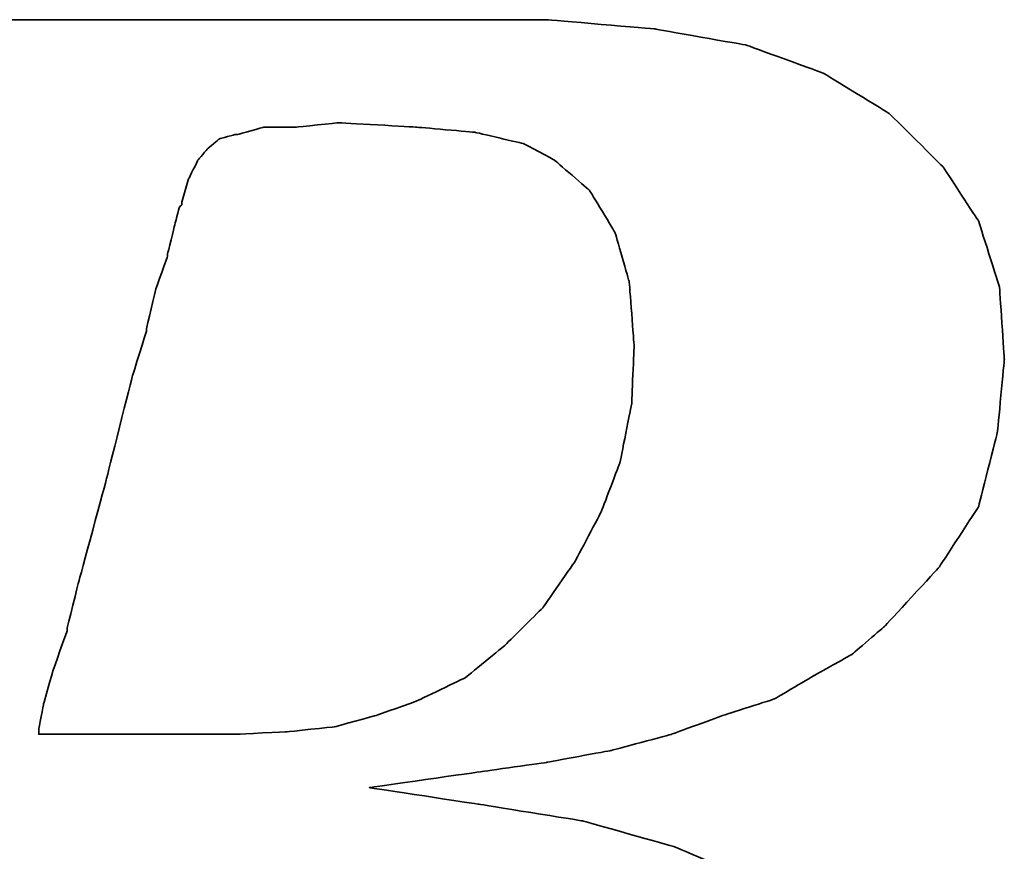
# Model space of a CAD drawing. Header units: millimetres. Extents: x 212 to 535, y -129 to -33.
# Tile 31 of 53: x 453.31 to 454.57, y -95.7 to -94.63. Entities that reach past the tile are written whole.
import ezdxf

# ---------------------------------------------------------------- set-up
doc = ezdxf.new("R2010")
doc.units = ezdxf.units.MM
doc.header["$LTSCALE"] = 0.1
doc.layers.add('DIM', color=4, linetype='CONTINUOUS')
doc.layers.add('layer 1', color=7, linetype='CONTINUOUS')

# ---------------------------------------------------------------- blocks, each defined once
blk = doc.blocks.new('TBI MOTION logo(完整正式版)')
at = {"layer": 'layer 1', "color": 22, "lineweight": 35}
for points, knots in [([(-64.65375, -6.86375), (-64.65375, -6.86375), (-64.84375, -7.29625), (-64.84375, -7.29625), (-64.84375, -7.29625), (-64.84375, -7.29625), (-64.86875, -7.34375), (-64.86875, -7.34375), (-64.86875, -7.34375), (-64.86875, -7.34375), (-64.86875, -7.36875), (-64.86875, -7.36875), (-64.86875, -7.36875), (-64.86875, -7.36875), (-65.15375, -7.65375), (-65.15375, -7.65375), (-65.15375, -7.65375), (-65.15375, -7.65375), (-65.17875, -7.65375), (-65.17875, -7.65375), (-65.17875, -7.65375), (-65.17875, -7.65375), (-65.20375, -7.67875), (-65.20375, -7.67875), (-65.20375, -7.67875), (-65.20375, -7.67875), (-65.58875, -7.87125), (-65.58875, -7.87125), (-65.58875, -7.87125), (-65.58875, -7.87125), (-65.63375, -7.87125), (-65.63375, -7.87125), (-65.63375, -7.87125), (-65.63375, -7.87125), (-65.65875, -7.89375), (-65.65875, -7.89375), (-65.65875, -7.89375), (-65.65875, -7.89375), (-66.09375, -7.94375), (-66.09375, -7.94375), (-66.09375, -7.94375), (-66.09375, -7.94375), (-66.11375, -7.94375), (-66.11375, -7.94375), (-66.11375, -7.94375), (-66.11375, -7.94375), (-66.16375, -7.94375), (-66.16375, -7.94375), (-66.16375, -7.94375), (-66.16375, -7.94375), (-66.30875, -7.94375), (-66.30875, -7.94375), (-66.30875, -7.94375), (-66.30875, -7.94375), (-66.69375, -7.94375), (-66.69375, -7.94375), (-66.69375, -7.94375), (-66.69375, -7.94375), (-67.07375, -7.94375), (-67.07375, -7.94375), (-67.07375, -7.94375), (-67.07375, -7.94375), (-67.12375, -7.94375), (-67.12375, -7.94375), (-67.12375, -7.94375), (-67.12375, -7.94375), (-67.12375, -7.96625), (-67.12375, -7.96625), (-67.12375, -7.96625), (-67.12375, -7.96625), (-67.14875, -7.99125), (-67.14875, -7.99125), (-67.14875, -7.99125), (-67.14875, -7.99125), (-67.24375, -8.34875), (-67.24375, -8.34875), (-67.24375, -8.34875), (-67.24375, -8.34875), (-67.31375, -8.68625), (-67.31375, -8.68625), (-67.31375, -8.68625), (-67.31375, -8.68625), (-67.26875, -8.68625), (-67.26875, -8.68625), (-67.26875, -8.68625), (-67.26875, -8.68625), (-67.07375, -8.68625), (-67.07375, -8.68625), (-67.07375, -8.68625), (-67.07375, -8.68625), (-66.54875, -8.68625), (-66.54875, -8.68625), (-66.54875, -8.68625), (-66.54875, -8.68625), (-65.82625, -8.68625), (-65.82625, -8.68625), (-65.82625, -8.68625), (-65.82625, -8.68625), (-65.01375, -8.68625), (-65.01375, -8.68625), (-65.01375, -8.68625), (-65.01375, -8.68625), (-64.05375, -8.68625), (-64.05375, -8.68625), (-64.05375, -8.68625), (-64.05375, -8.68625), (-62.08375, -8.68625), (-62.08375, -8.68625), (-62.08375, -8.68625), (-62.08375, -8.68625), (-60.06875, -8.68625), (-60.06875, -8.68625), (-60.06875, -8.68625), (-60.06875, -8.68625), (-59.10875, -8.68625), (-59.10875, -8.68625), (-59.10875, -8.68625), (-59.10875, -8.68625), (-58.29375, -8.68625), (-58.29375, -8.68625), (-58.29375, -8.68625), (-58.29375, -8.68625), (-57.57375, -8.68625), (-57.57375, -8.68625), (-57.57375, -8.68625), (-57.57375, -8.68625), (-57.04875, -8.68625), (-57.04875, -8.68625), (-57.04875, -8.68625), (-57.04875, -8.68625), (-56.85375, -8.68625), (-56.85375, -8.68625), (-56.85375, -8.68625), (-56.85375, -8.68625), (-56.70875, -8.68625), (-56.70875, -8.68625), (-56.70875, -8.68625), (-56.70875, -8.68625), (-56.61375, -8.68625), (-56.61375, -8.68625), (-56.61375, -8.68625), (-56.61375, -8.68625), (-56.56875, -8.68625), (-56.56875, -8.68625), (-56.56875, -8.68625), (-56.56875, -8.68625), (-55.65375, -8.63875), (-55.65375, -8.63875), (-55.65375, -8.63875), (-55.65375, -8.63875), (-54.76875, -8.51875), (-54.76875, -8.51875), (-54.76875, -8.51875), (-54.76875, -8.51875), (-53.90375, -8.30375), (-53.90375, -8.30375), (-53.90375, -8.30375), (-53.90375, -8.30375), (-53.08875, -8.03875), (-53.08875, -8.03875), (-53.08875, -8.03875), (-53.08875, -8.03875), (-52.34375, -7.65375), (-52.34375, -7.65375), (-52.34375, -7.65375), (-52.34375, -7.65375), (-51.69875, -7.29625), (-51.69875, -7.29625), (-51.69875, -7.29625), (-51.69875, -7.29625), (-51.21875, -6.91125), (-51.21875, -6.91125), (-51.21875, -6.91125), (-51.21875, -6.91125), (-50.83375, -6.50375), (-50.83375, -6.50375), (-50.83375, -6.50375), (-50.83375, -6.50375), (-50.44875, -5.94875), (-50.44875, -5.94875), (-50.44875, -5.94875), (-50.44875, -5.94875), (-50.13875, -5.30375), (-50.13875, -5.30375), (-50.13875, -5.30375), (-50.13875, -5.30375), (-49.99375, -4.65375), (-49.99375, -4.65375), (-49.99375, -4.65375), (-49.99375, -4.65375), (-49.92375, -3.98375), (-49.92375, -3.98375), (-49.92375, -3.98375), (-49.92375, -3.98375), (-49.99375, -3.19374), (-49.99375, -3.19374), (-49.99375, -3.19374), (-49.99375, -3.19374), (-50.23374, -2.44874), (-50.23374, -2.44874), (-50.23374, -2.44874), (-50.23374, -2.44874), (-50.59375, -1.87374), (-50.59375, -1.87374), (-50.59375, -1.87374), (-50.59375, -1.87374), (-51.09875, -1.31874), (-51.09875, -1.31874), (-51.09875, -1.31874), (-51.09875, -1.31874), (-51.74375, -0.81875), (-51.74375, -0.81875), (-51.74375, -0.81875), (-51.74375, -0.81875), (-52.53875, -0.48125), (-52.53875, -0.48125), (-52.53875, -0.48125), (-52.53875, -0.48125), (-53.47375, -0.21875), (-53.47375, -0.21875), (-53.47375, -0.21875), (-53.47375, -0.21875), (-54.52875, -0.04874), (-54.52875, -0.04874), (-54.52875, -0.04874), (-54.52875, -0.04874), (-55.65375, 0.12125), (-55.65375, 0.12125), (-55.65375, 0.12125), (-55.65375, 0.12125), (-54.50375, 0.28624), (-54.50375, 0.28624), (-54.50375, 0.28624), (-54.50375, 0.28624), (-53.83375, 0.38124), (-53.83375, 0.38124), (-53.83375, 0.38124), (-53.83375, 0.38124), (-53.18375, 0.50125), (-53.18375, 0.50125), (-53.18375, 0.50125), (-53.18375, 0.50125), (-52.55875, 0.66874), (-52.55875, 0.66874), (-52.55875, 0.66874), (-52.55875, 0.66874), (-52.03375, 0.86124), (-52.03375, 0.86124), (-52.03375, 0.86124), (-52.03375, 0.86124), (-51.50374, 1.03124), (-51.50374, 1.03124), (-51.50374, 1.03124), (-51.50374, 1.03124), (-51.09875, 1.27125), (-51.09875, 1.27125), (-51.09875, 1.27125), (-51.09875, 1.27125), (-50.71375, 1.48624), (-50.71375, 1.48624), (-50.71375, 1.48624), (-50.71375, 1.48624), (-50.37625, 1.77625), (-50.37625, 1.77625), (-50.37625, 1.77625), (-50.37625, 1.77625), (-49.82375, 2.37625), (-49.82375, 2.37625), (-49.82375, 2.37625), (-49.82375, 2.37625), (-49.41875, 2.99625), (-49.41875, 2.99625), (-49.41875, 2.99625), (-49.41875, 2.99625), (-49.22375, 3.76625), (-49.22375, 3.76625), (-49.22375, 3.76625), (-49.22375, 3.76625), (-49.15375, 4.50874), (-49.15375, 4.50874), (-49.15375, 4.50874), (-49.15375, 4.50874), (-49.20375, 5.25125), (-49.20375, 5.25125), (-49.20375, 5.25125), (-49.20375, 5.25125), (-49.41875, 5.92625), (-49.41875, 5.92625), (-49.41875, 5.92625), (-49.41875, 5.92625), (-49.77875, 6.47625), (-49.77875, 6.47625), (-49.77875, 6.47625), (-49.77875, 6.47625), (-50.33125, 7.02624), (-50.33125, 7.02624), (-50.33125, 7.02624), (-50.33125, 7.02624), (-51.00125, 7.43625), (-51.00125, 7.43625), (-51.00125, 7.43625), (-51.00125, 7.43625), (-51.79375, 7.72625), (-51.79375, 7.72625), (-51.79375, 7.72625), (-51.79375, 7.72625), (-52.72875, 7.89124), (-52.72875, 7.89124), (-52.72875, 7.89124), (-52.72875, 7.89124), (-53.83375, 7.98625), (-53.83375, 7.98625), (-53.83375, 7.98625), (-53.83375, 7.98625), (-53.92875, 7.98625), (-53.92875, 7.98625), (-53.92875, 7.98625), (-53.92875, 7.98625), (-54.26375, 7.98625), (-54.26375, 7.98625), (-54.26375, 7.98625), (-54.26375, 7.98625), (-54.74375, 7.98625), (-54.74375, 7.98625), (-54.74375, 7.98625), (-54.74375, 7.98625), (-55.36875, 7.98625), (-55.36875, 7.98625), (-55.36875, 7.98625), (-55.36875, 7.98625), (-56.13375, 7.98625), (-56.13375, 7.98625), (-56.13375, 7.98625), (-56.13375, 7.98625), (-56.94875, 7.98625), (-56.94875, 7.98625), (-56.94875, 7.98625), (-56.94875, 7.98625), (-58.77625, 7.98625), (-58.77625, 7.98625), (-58.77625, 7.98625), (-58.77625, 7.98625), (-60.59875, 7.98625), (-60.59875, 7.98625), (-60.59875, 7.98625), (-60.59875, 7.98625), (-61.41375, 7.98625), (-61.41375, 7.98625), (-61.41375, 7.98625), (-61.41375, 7.98625), (-62.17875, 7.98625), (-62.17875, 7.98625), (-62.17875, 7.98625), (-62.17875, 7.98625), (-62.80375, 7.98625), (-62.80375, 7.98625), (-62.80375, 7.98625), (-62.80375, 7.98625), (-63.30625, 7.98625), (-63.30625, 7.98625), (-63.30625, 7.98625), (-63.30625, 7.98625), (-63.57375, 7.98625), (-63.57375, 7.98625), (-63.57375, 7.98625), (-63.57375, 7.98625), (-63.57375, 7.96375), (-63.57375, 7.96375), (-63.57375, 7.96375), (-63.57375, 7.96375), (-63.59875, 7.94125), (-63.59875, 7.94125), (-63.59875, 7.94125), (-63.59875, 7.94125), (-63.69375, 7.55625), (-63.69375, 7.55625), (-63.69375, 7.55625), (-63.69375, 7.55625), (-63.76375, 7.24624), (-63.76375, 7.24624), (-63.76375, 7.24624), (-63.76375, 7.24624), (-63.23875, 7.24624), (-63.23875, 7.24624), (-63.23875, 7.24624), (-63.23875, 7.24624), (-62.75875, 7.24624), (-62.75875, 7.24624), (-62.75875, 7.24624), (-62.75875, 7.24624), (-62.61125, 7.24624), (-62.61125, 7.24624), (-62.61125, 7.24624), (-62.61125, 7.24624), (-62.56625, 7.24624), (-62.56625, 7.24624), (-62.56625, 7.24624), (-62.56625, 7.24624), (-62.22875, 7.24624), (-62.22875, 7.24624), (-62.22875, 7.24624), (-62.22875, 7.24624), (-62.20375, 7.24624), (-62.20375, 7.24624), (-62.20375, 7.24624), (-62.20375, 7.24624), (-62.17875, 7.21875), (-62.17875, 7.21875), (-62.17875, 7.21875), (-62.17875, 7.21875), (-61.96375, 7.17125), (-61.96375, 7.17125), (-61.96375, 7.17125), (-61.96375, 7.17125), (-61.72375, 7.12624), (-61.72375, 7.12624), (-61.72375, 7.12624), (-61.72375, 7.12624), (-61.70375, 7.12624), (-61.70375, 7.12624), (-61.70375, 7.12624), (-61.70375, 7.12624), (-61.55875, 7.07624), (-61.55875, 7.07624), (-61.55875, 7.07624), (-61.55875, 7.07624), (-61.50875, 7.07624), (-61.50875, 7.07624), (-61.50875, 7.07624), (-61.50875, 7.07624), (-61.48375, 7.02624), (-61.48375, 7.02624), (-61.48375, 7.02624), (-61.48375, 7.02624), (-61.31875, 6.83375), (-61.31875, 6.83375), (-61.31875, 6.83375), (-61.31875, 6.83375), (-61.29375, 6.81125), (-61.29375, 6.81125), (-61.29375, 6.81125), (-61.29375, 6.81125), (-61.29375, 6.78625), (-61.29375, 6.78625), (-61.29375, 6.78625), (-61.29375, 6.78625), (-61.19875, 6.50124), (-61.19875, 6.50124), (-61.19875, 6.50124), (-61.19875, 6.50124), (-61.17375, 6.45124), (-61.17375, 6.45124), (-61.17375, 6.45124), (-61.17375, 6.45124), (-61.19875, 6.40625), (-61.19875, 6.40625), (-61.19875, 6.40625), (-61.19875, 6.40625), (-61.26875, 5.99624), (-61.26875, 5.99624), (-61.26875, 5.99624), (-61.26875, 5.99624), (-61.26875, 5.85125), (-61.26875, 5.85125), (-61.26875, 5.85125), (-61.26875, 5.85125), (-61.26875, 5.82625), (-61.26875, 5.82625), (-61.26875, 5.82625), (-61.26875, 5.82625), (-61.29375, 5.80625), (-61.29375, 5.80625), (-61.29375, 5.80625), (-61.29375, 5.80625), (-61.34125, 5.66125), (-61.34125, 5.66125), (-61.34125, 5.66125), (-61.34125, 5.66125), (-61.41375, 5.44625), (-61.41375, 5.44625), (-61.41375, 5.44625), (-61.41375, 5.44625), (-61.48375, 5.15625), (-61.48375, 5.15625), (-61.48375, 5.15625), (-61.48375, 5.15625), (-61.58375, 4.82124), (-61.58375, 4.82124), (-61.58375, 4.82124), (-61.58375, 4.82124), (-61.79875, 4.00375), (-61.79875, 4.00375), (-61.79875, 4.00375), (-61.79875, 4.00375), (-62.05875, 2.99625), (-62.05875, 2.99625), (-62.05875, 2.99625), (-62.05875, 2.99625), (-62.34875, 1.91625), (-62.34875, 1.91625), (-62.34875, 1.91625), (-62.34875, 1.91625), (-62.97375, -0.41124), (-62.97375, -0.41124), (-62.97375, -0.41124), (-62.97375, -0.41124), (-63.59875, -2.75875), (-63.59875, -2.75875), (-63.59875, -2.75875), (-63.59875, -2.75875), (-63.88375, -3.86374), (-63.88375, -3.86374), (-63.88375, -3.86374), (-63.88375, -3.86374), (-64.14875, -4.82374), (-64.14875, -4.82374), (-64.14875, -4.82374), (-64.14875, -4.82374), (-64.36375, -5.64125), (-64.36375, -5.64125), (-64.36375, -5.64125), (-64.36375, -5.64125), (-64.43625, -5.97625), (-64.43625, -5.97625), (-64.43625, -5.97625), (-64.43625, -5.97625), (-64.50875, -6.28625), (-64.50875, -6.28625), (-64.50875, -6.28625), (-64.50875, -6.28625), (-64.50875, -6.30875), (-64.50875, -6.30875), (-64.50875, -6.30875), (-64.50875, -6.30875), (-64.57875, -6.50375), (-64.57875, -6.50375), (-64.57875, -6.50375), (-64.57875, -6.50375), (-64.62875, -6.69625), (-64.62875, -6.69625), (-64.62875, -6.69625), (-64.62875, -6.69625), (-64.62875, -6.76875), (-64.62875, -6.76875), (-64.62875, -6.76875), (-64.62875, -6.76875), (-64.62875, -6.81375), (-64.62875, -6.81375), (-64.62875, -6.81375), (-64.62875, -6.81375), (-64.62875, -6.83875), (-64.62875, -6.83875), (-64.62875, -6.83875), (-64.62875, -6.83875), (-64.65375, -6.86375), (-64.65375, -6.86375)], [0, 0, 0, 0, 0.00719424, 0.00719424, 0.00719424, 0.00719425, 0.01438849, 0.01438849, 0.01438849, 0.0143885, 0.02158273, 0.02158273, 0.02158273, 0.02158274, 0.02877698, 0.02877698, 0.02877698, 0.02877699, 0.03597122, 0.03597122, 0.03597122, 0.03597123, 0.04316547, 0.04316547, 0.04316547, 0.04316548, 0.05035971, 0.05035971, 0.05035971, 0.05035972, 0.05755396, 0.05755396, 0.05755396, 0.05755397, 0.0647482, 0.0647482, 0.0647482, 0.06474821, 0.07194245, 0.07194245, 0.07194245, 0.07194246, 0.07913669, 0.07913669, 0.07913669, 0.0791367, 0.08633094, 0.08633094, 0.08633094, 0.08633095, 0.09352518, 0.09352518, 0.09352518, 0.09352519, 0.10071942, 0.10071942, 0.10071942, 0.10071943, 0.10791367, 0.10791367, 0.10791367, 0.10791368, 0.11510791, 0.11510791, 0.11510791, 0.11510792, 0.12230216, 0.12230216, 0.12230216, 0.12230217, 0.1294964, 0.1294964, 0.1294964, 0.12949641, 0.13669065, 0.13669065, 0.13669065, 0.13669066, 0.14388489, 0.14388489, 0.14388489, 0.1438849, 0.15107914, 0.15107914, 0.15107914, 0.15107915, 0.15827338, 0.15827338, 0.15827338, 0.15827339, 0.16546763, 0.16546763, 0.16546763, 0.16546764, 0.17266187, 0.17266187, 0.17266187, 0.17266188, 0.17985612, 0.17985612, 0.17985612, 0.17985613, 0.18705036, 0.18705036, 0.18705036, 0.18705037, 0.1942446, 0.1942446, 0.1942446, 0.19424461, 0.20143885, 0.20143885, 0.20143885, 0.20143886, 0.20863309, 0.20863309, 0.20863309, 0.2086331, 0.21582734, 0.21582734, 0.21582734, 0.21582735, 0.22302158, 0.22302158, 0.22302158, 0.22302159, 0.23021583, 0.23021583, 0.23021583, 0.23021584, 0.23741007, 0.23741007, 0.23741007, 0.23741008, 0.24460432, 0.24460432, 0.24460432, 0.24460433, 0.25179856, 0.25179856, 0.25179856, 0.25179857, 0.25899281, 0.25899281, 0.25899281, 0.25899282, 0.26618705, 0.26618705, 0.26618705, 0.26618706, 0.27338129, 0.27338129, 0.27338129, 0.2733813, 0.28057554, 0.28057554, 0.28057554, 0.28057555, 0.28776978, 0.28776978, 0.28776978, 0.28776979, 0.29496403, 0.29496403, 0.29496403, 0.29496404, 0.30215827, 0.30215827, 0.30215827, 0.30215828, 0.30935252, 0.30935252, 0.30935252, 0.30935253, 0.31654676, 0.31654676, 0.31654676, 0.31654677, 0.32374101, 0.32374101, 0.32374101, 0.32374102, 0.33093525, 0.33093525, 0.33093525, 0.33093526, 0.3381295, 0.3381295, 0.3381295, 0.33812951, 0.34532374, 0.34532374, 0.34532374, 0.34532375, 0.35251799, 0.35251799, 0.35251799, 0.352518, 0.35971223, 0.35971223, 0.35971223, 0.35971224, 0.36690647, 0.36690647, 0.36690647, 0.36690648, 0.37410072, 0.37410072, 0.37410072, 0.37410073, 0.38129496, 0.38129496, 0.38129496, 0.38129497, 0.38848921, 0.38848921, 0.38848921, 0.38848922, 0.39568345, 0.39568345, 0.39568345, 0.39568346, 0.4028777, 0.4028777, 0.4028777, 0.40287771, 0.41007194, 0.41007194, 0.41007194, 0.41007195, 0.41726619, 0.41726619, 0.41726619, 0.4172662, 0.42446043, 0.42446043, 0.42446043, 0.42446044, 0.43165468, 0.43165468, 0.43165468, 0.43165469, 0.43884892, 0.43884892, 0.43884892, 0.43884893, 0.44604317, 0.44604317, 0.44604317, 0.44604318, 0.45323741, 0.45323741, 0.45323741, 0.45323742, 0.46043165, 0.46043165, 0.46043165, 0.46043166, 0.4676259, 0.4676259, 0.4676259, 0.46762591, 0.47482014, 0.47482014, 0.47482014, 0.47482015, 0.48201439, 0.48201439, 0.48201439, 0.4820144, 0.48920863, 0.48920863, 0.48920863, 0.48920864, 0.49640288, 0.49640288, 0.49640288, 0.49640289, 0.50359712, 0.50359712, 0.50359712, 0.50359713, 0.51079137, 0.51079137, 0.51079137, 0.51079138, 0.51798561, 0.51798561, 0.51798561, 0.51798562, 0.52517986, 0.52517986, 0.52517986, 0.52517987, 0.5323741, 0.5323741, 0.5323741, 0.53237411, 0.53956835, 0.53956835, 0.53956835, 0.53956836, 0.54676259, 0.54676259, 0.54676259, 0.5467626, 0.55395683, 0.55395683, 0.55395683, 0.55395684, 0.56115108, 0.56115108, 0.56115108, 0.56115109, 0.56834532, 0.56834532, 0.56834532, 0.56834533, 0.57553957, 0.57553957, 0.57553957, 0.57553958, 0.58273381, 0.58273381, 0.58273381, 0.58273382, 0.58992806, 0.58992806, 0.58992806, 0.58992807, 0.5971223, 0.5971223, 0.5971223, 0.59712231, 0.60431655, 0.60431655, 0.60431655, 0.60431656, 0.61151079, 0.61151079, 0.61151079, 0.6115108, 0.61870504, 0.61870504, 0.61870504, 0.61870505, 0.62589928, 0.62589928, 0.62589928, 0.62589929, 0.63309353, 0.63309353, 0.63309353, 0.63309354, 0.64028777, 0.64028777, 0.64028777, 0.64028778, 0.64748201, 0.64748201, 0.64748201, 0.64748202, 0.65467626, 0.65467626, 0.65467626, 0.65467627, 0.6618705, 0.6618705, 0.6618705, 0.66187051, 0.66906475, 0.66906475, 0.66906475, 0.66906476, 0.67625899, 0.67625899, 0.67625899, 0.676259, 0.68345324, 0.68345324, 0.68345324, 0.68345325, 0.69064748, 0.69064748, 0.69064748, 0.69064749, 0.69784173, 0.69784173, 0.69784173, 0.69784174, 0.70503597, 0.70503597, 0.70503597, 0.70503598, 0.71223022, 0.71223022, 0.71223022, 0.71223023, 0.71942446, 0.71942446, 0.71942446, 0.71942447, 0.72661871, 0.72661871, 0.72661871, 0.72661872, 0.73381295, 0.73381295, 0.73381295, 0.73381296, 0.74100719, 0.74100719, 0.74100719, 0.7410072, 0.74820144, 0.74820144, 0.74820144, 0.74820145, 0.75539568, 0.75539568, 0.75539568, 0.75539569, 0.76258993, 0.76258993, 0.76258993, 0.76258994, 0.76978417, 0.76978417, 0.76978417, 0.76978418, 0.77697842, 0.77697842, 0.77697842, 0.77697843, 0.78417266, 0.78417266, 0.78417266, 0.78417267, 0.79136691, 0.79136691, 0.79136691, 0.79136692, 0.79856115, 0.79856115, 0.79856115, 0.79856116, 0.8057554, 0.8057554, 0.8057554, 0.80575541, 0.81294964, 0.81294964, 0.81294964, 0.81294965, 0.82014388, 0.82014388, 0.82014388, 0.82014389, 0.82733813, 0.82733813, 0.82733813, 0.82733814, 0.83453237, 0.83453237, 0.83453237, 0.83453238, 0.84172662, 0.84172662, 0.84172662, 0.84172663, 0.84892086, 0.84892086, 0.84892086, 0.84892087, 0.85611511, 0.85611511, 0.85611511, 0.85611512, 0.86330935, 0.86330935, 0.86330935, 0.86330936, 0.8705036, 0.8705036, 0.8705036, 0.87050361, 0.87769784, 0.87769784, 0.87769784, 0.87769785, 0.88489209, 0.88489209, 0.88489209, 0.8848921, 0.89208633, 0.89208633, 0.89208633, 0.89208634, 0.89928058, 0.89928058, 0.89928058, 0.89928059, 0.90647482, 0.90647482, 0.90647482, 0.90647483, 0.91366906, 0.91366906, 0.91366906, 0.91366907, 0.92086331, 0.92086331, 0.92086331, 0.92086332, 0.92805755, 0.92805755, 0.92805755, 0.92805756, 0.9352518, 0.9352518, 0.9352518, 0.93525181, 0.94244604, 0.94244604, 0.94244604, 0.94244605, 0.94964029, 0.94964029, 0.94964029, 0.9496403, 0.95683453, 0.95683453, 0.95683453, 0.95683454, 0.96402878, 0.96402878, 0.96402878, 0.96402879, 0.97122302, 0.97122302, 0.97122302, 0.97122303, 0.97841727, 0.97841727, 0.97841727, 0.97841728, 0.98561151, 0.98561151, 0.98561151, 0.98561152, 0.99280576, 0.99280576, 0.99280576, 0.99280577, 1, 1, 1, 1]), ([(-57.50375, 6.35625), (-57.50375, 6.35625), (-57.57375, 6.11625), (-57.57375, 6.11625), (-57.57375, 6.11625), (-57.57375, 6.11625), (-57.57375, 6.09125), (-57.57375, 6.09125), (-57.57375, 6.09125), (-57.57375, 6.09125), (-57.59875, 6.06625), (-57.59875, 6.06625), (-57.59875, 6.06625), (-57.59875, 6.06625), (-57.64875, 5.87625), (-57.64875, 5.87625), (-57.64875, 5.87625), (-57.64875, 5.87625), (-57.71875, 5.58875), (-57.71875, 5.58875), (-57.71875, 5.58875), (-57.71875, 5.58875), (-57.71875, 5.56625), (-57.71875, 5.56625), (-57.71875, 5.56625), (-57.71875, 5.56625), (-57.83875, 5.23125), (-57.83875, 5.23125), (-57.83875, 5.23125), (-57.83875, 5.23125), (-57.93625, 4.82124), (-57.93625, 4.82124), (-57.93625, 4.82124), (-57.93625, 4.82124), (-57.93625, 4.79624), (-57.93625, 4.79624), (-57.93625, 4.79624), (-57.93625, 4.79624), (-58.07875, 4.34125), (-58.07875, 4.34125), (-58.07875, 4.34125), (-58.07875, 4.34125), (-58.34375, 3.28625), (-58.34375, 3.28625), (-58.34375, 3.28625), (-58.34375, 3.28625), (-58.62875, 2.23124), (-58.62875, 2.23124), (-58.62875, 2.23124), (-58.62875, 2.23124), (-58.74875, 1.75125), (-58.74875, 1.75125), (-58.74875, 1.75125), (-58.74875, 1.75125), (-58.74875, 1.72625), (-58.74875, 1.72625), (-58.74875, 1.72625), (-58.74875, 1.72625), (-58.89375, 1.31625), (-58.89375, 1.31625), (-58.89375, 1.31625), (-58.89375, 1.31625), (-58.98875, 0.98124), (-58.98875, 0.98124), (-58.98875, 0.98124), (-58.98875, 0.98124), (-59.03875, 0.71625), (-59.03875, 0.71625), (-59.03875, 0.71625), (-59.03875, 0.71625), (-59.03875, 0.66874), (-59.03875, 0.66874), (-59.03875, 0.66874), (-59.03875, 0.66874), (-58.91875, 0.66874), (-58.91875, 0.66874), (-58.91875, 0.66874), (-58.91875, 0.66874), (-58.53375, 0.66874), (-58.53375, 0.66874), (-58.53375, 0.66874), (-58.53375, 0.66874), (-58.10375, 0.66874), (-58.10375, 0.66874), (-58.10375, 0.66874), (-58.10375, 0.66874), (-57.66875, 0.66874), (-57.66875, 0.66874), (-57.66875, 0.66874), (-57.66875, 0.66874), (-57.33375, 0.66874), (-57.33375, 0.66874), (-57.33375, 0.66874), (-57.33375, 0.66874), (-57.09375, 0.66874), (-57.09375, 0.66874), (-57.09375, 0.66874), (-57.09375, 0.66874), (-56.99875, 0.66874), (-56.99875, 0.66874), (-56.99875, 0.66874), (-56.99875, 0.66874), (-56.49375, 0.69374), (-56.49375, 0.69374), (-56.49375, 0.69374), (-56.49375, 0.69374), (-56.01375, 0.74374), (-56.01375, 0.74374), (-56.01375, 0.74374), (-56.01375, 0.74374), (-55.58375, 0.86124), (-55.58375, 0.86124), (-55.58375, 0.86124), (-55.58375, 0.86124), (-55.17375, 1.00624), (-55.17375, 1.00624), (-55.17375, 1.00624), (-55.17375, 1.00624), (-54.67375, 1.24625), (-54.67375, 1.24625), (-54.67375, 1.24625), (-54.67375, 1.24625), (-54.26375, 1.58124), (-54.26375, 1.58124), (-54.26375, 1.58124), (-54.26375, 1.58124), (-53.87875, 1.96374), (-53.87875, 1.96374), (-53.87875, 1.96374), (-53.87875, 1.96374), (-53.54375, 2.44625), (-53.54375, 2.44625), (-53.54375, 2.44625), (-53.54375, 2.44625), (-53.27875, 2.95125), (-53.27875, 2.95125), (-53.27875, 2.95125), (-53.27875, 2.95125), (-53.08875, 3.45124), (-53.08875, 3.45124), (-53.08875, 3.45124), (-53.08875, 3.45124), (-52.96875, 4.05124), (-52.96875, 4.05124), (-52.96875, 4.05124), (-52.96875, 4.05124), (-52.94375, 4.65125), (-52.94375, 4.65125), (-52.94375, 4.65125), (-52.94375, 4.65125), (-52.99375, 5.30125), (-52.99375, 5.30125), (-52.99375, 5.30125), (-52.99375, 5.30125), (-53.13875, 5.80625), (-53.13875, 5.80625), (-53.13875, 5.80625), (-53.13875, 5.80625), (-53.39875, 6.23625), (-53.39875, 6.23625), (-53.39875, 6.23625), (-53.39875, 6.23625), (-53.75875, 6.54875), (-53.75875, 6.54875), (-53.75875, 6.54875), (-53.75875, 6.54875), (-54.07375, 6.71625), (-54.07375, 6.71625), (-54.07375, 6.71625), (-54.07375, 6.71625), (-54.57375, 6.83375), (-54.57375, 6.83375), (-54.57375, 6.83375), (-54.57375, 6.83375), (-55.17375, 6.88625), (-55.17375, 6.88625), (-55.17375, 6.88625), (-55.17375, 6.88625), (-55.96875, 6.93125), (-55.96875, 6.93125), (-55.96875, 6.93125), (-55.96875, 6.93125), (-56.39875, 6.88625), (-56.39875, 6.88625), (-56.39875, 6.88625), (-56.39875, 6.88625), (-56.42125, 6.88625), (-56.42125, 6.88625), (-56.42125, 6.88625), (-56.42125, 6.88625), (-56.73375, 6.88625), (-56.73375, 6.88625), (-56.73375, 6.88625), (-56.73375, 6.88625), (-56.99875, 6.81125), (-56.99875, 6.81125), (-56.99875, 6.81125), (-56.99875, 6.81125), (-57.02375, 6.81125), (-57.02375, 6.81125), (-57.02375, 6.81125), (-57.02375, 6.81125), (-57.18875, 6.76625), (-57.18875, 6.76625), (-57.18875, 6.76625), (-57.18875, 6.76625), (-57.30875, 6.66625), (-57.30875, 6.66625), (-57.30875, 6.66625), (-57.30875, 6.66625), (-57.40875, 6.54875), (-57.40875, 6.54875), (-57.40875, 6.54875), (-57.40875, 6.54875), (-57.50375, 6.35625), (-57.50375, 6.35625)], [0, 0, 0, 0, 0.01851852, 0.01851852, 0.01851852, 0.01851853, 0.03703704, 0.03703704, 0.03703704, 0.03703705, 0.05555556, 0.05555556, 0.05555556, 0.05555557, 0.07407407, 0.07407407, 0.07407407, 0.07407408, 0.09259259, 0.09259259, 0.09259259, 0.0925926, 0.11111111, 0.11111111, 0.11111111, 0.11111112, 0.12962963, 0.12962963, 0.12962963, 0.12962964, 0.14814815, 0.14814815, 0.14814815, 0.14814816, 0.16666667, 0.16666667, 0.16666667, 0.16666668, 0.18518519, 0.18518519, 0.18518519, 0.1851852, 0.2037037, 0.2037037, 0.2037037, 0.20370371, 0.22222222, 0.22222222, 0.22222222, 0.22222223, 0.24074074, 0.24074074, 0.24074074, 0.24074075, 0.25925926, 0.25925926, 0.25925926, 0.25925927, 0.27777778, 0.27777778, 0.27777778, 0.27777779, 0.2962963, 0.2962963, 0.2962963, 0.29629631, 0.31481481, 0.31481481, 0.31481481, 0.31481482, 0.33333333, 0.33333333, 0.33333333, 0.33333334, 0.35185185, 0.35185185, 0.35185185, 0.35185186, 0.37037037, 0.37037037, 0.37037037, 0.37037038, 0.38888889, 0.38888889, 0.38888889, 0.3888889, 0.40740741, 0.40740741, 0.40740741, 0.40740742, 0.42592593, 0.42592593, 0.42592593, 0.42592594, 0.44444444, 0.44444444, 0.44444444, 0.44444445, 0.46296296, 0.46296296, 0.46296296, 0.46296297, 0.48148148, 0.48148148, 0.48148148, 0.48148149, 0.5, 0.5, 0.5, 0.50000001, 0.51851852, 0.51851852, 0.51851852, 0.51851853, 0.53703704, 0.53703704, 0.53703704, 0.53703705, 0.55555556, 0.55555556, 0.55555556, 0.55555557, 0.57407407, 0.57407407, 0.57407407, 0.57407408, 0.59259259, 0.59259259, 0.59259259, 0.5925926, 0.61111111, 0.61111111, 0.61111111, 0.61111112, 0.62962963, 0.62962963, 0.62962963, 0.62962964, 0.64814815, 0.64814815, 0.64814815, 0.64814816, 0.66666667, 0.66666667, 0.66666667, 0.66666668, 0.68518519, 0.68518519, 0.68518519, 0.6851852, 0.7037037, 0.7037037, 0.7037037, 0.70370371, 0.72222222, 0.72222222, 0.72222222, 0.72222223, 0.74074074, 0.74074074, 0.74074074, 0.74074075, 0.75925926, 0.75925926, 0.75925926, 0.75925927, 0.77777778, 0.77777778, 0.77777778, 0.77777779, 0.7962963, 0.7962963, 0.7962963, 0.79629631, 0.81481481, 0.81481481, 0.81481481, 0.81481482, 0.83333333, 0.83333333, 0.83333333, 0.83333334, 0.85185185, 0.85185185, 0.85185185, 0.85185186, 0.87037037, 0.87037037, 0.87037037, 0.87037038, 0.88888889, 0.88888889, 0.88888889, 0.8888889, 0.90740741, 0.90740741, 0.90740741, 0.90740742, 0.92592593, 0.92592593, 0.92592593, 0.92592594, 0.94444444, 0.94444444, 0.94444444, 0.94444445, 0.96296296, 0.96296296, 0.96296296, 0.96296297, 0.98148148, 0.98148148, 0.98148148, 0.98148149, 1, 1, 1, 1])]:
    blk.add_open_spline(points, degree=3, knots=knots, dxfattribs=at)

msp = doc.modelspace()

# ---------------------------------------------------------------- block references
at = {"layer": 'DIM', "color": 7, "xscale": 0.1250977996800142, "yscale": 0.1250977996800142, "zscale": 0.1250977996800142}
msp.add_blockref('TBI MOTION logo(完整正式版)', (460.7189, -95.6304), dxfattribs=at)

doc.saveas('drawing.dxf')
